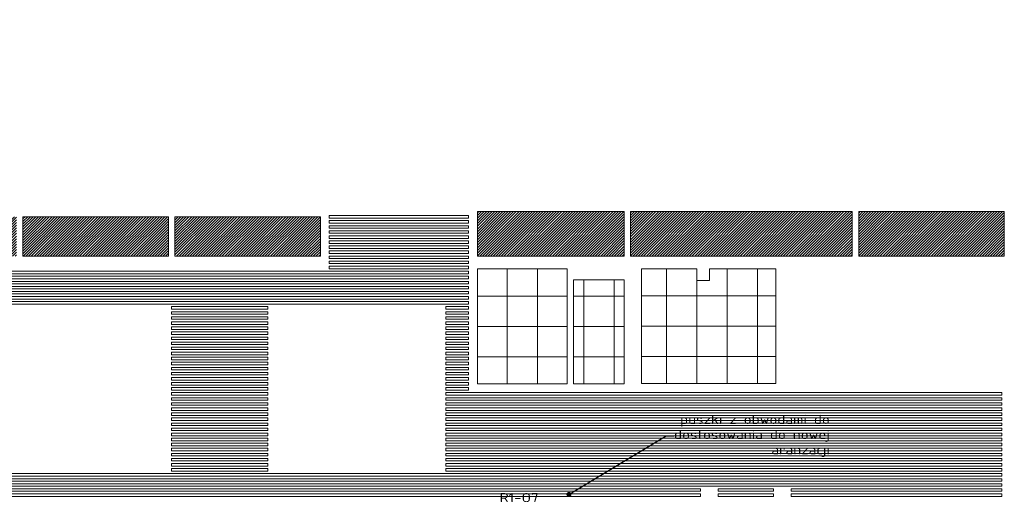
# Model space of a CAD drawing. Header units: millimetres. Extents: x 70863 to 97203, y -18528 to 3008.
# Tile 3 of 122: x 73012 to 74956, y -6370 to -5416. Entities that reach past the tile are written whole.
import ezdxf
from ezdxf import colors
from ezdxf.entities.mleader import LeaderData, LeaderLine
from ezdxf.math import Vec2, Vec3

# ---------------------------------------------------------------- set-up
doc = ezdxf.new("R2010")
doc.units = ezdxf.units.MM
doc.layers.add('el_opis', color=120, linetype='Continuous')
doc.layers.add('Ins-el-opis gniazd', color=120, linetype='Continuous')
doc.layers.add('sufity', color=253, linetype='Continuous', lineweight=5)
doc.styles.add('iso', font='isocpeur.ttf', dxfattribs={"width": 1.2})

# ---------------------------------------------------------------- blocks, each defined once
blk = doc.blocks.new('_Dot')
at = {"color": 0, "linetype": 'ByBlock', "lineweight": -2}
blk.add_line((-0.5, 0), (-1, 0), dxfattribs=at)
at = {"color": 0, "linetype": 'ByBlock', "const_width": 0.5}
blk.add_lwpolyline([(-0.25, 0, 1), (0.25, 0, 1)], format="xyb", close=True, dxfattribs=at)

msp = doc.modelspace()

# ---------------------------------------------------------------- hatches: boundary and pattern name
at = {"layer": 'sufity'}
h = msp.add_hatch(dxfattribs=at)
h.set_pattern_fill('ANSI31', color=256, scale=30, style=0)
h.set_pattern_definition([(45, (-270221.7827, 27611.1956), (-2.65165043, 2.65165043), [])])
h.paths.add_polyline_path([(71955.955, -5805.841), (71668.455, -5805.841), (71668.455, -5883.841), (71955.955, -5883.841)])
h.paths.add_polyline_path([(74205.883, -5795.841), (73915.955, -5795.841), (73915.955, -5883.841), (74205.883, -5883.841)])
h.paths.add_polyline_path([(73305.814, -5805.841), (73018.432, -5805.841), (73018.432, -5883.841), (73305.814, -5883.841)])
h.paths.add_polyline_path([(73605.837, -5805.841), (73318.455, -5805.841), (73318.455, -5883.841), (73605.837, -5883.841)])
h.paths.add_polyline_path([(72405.955, -5805.841), (71968.455, -5805.841), (71968.455, -5883.841), (72405.955, -5883.841)])
h.paths.add_polyline_path([(71656.027, -5805.841), (71217.311, -5805.841), (71217.311, -5883.841), (71656.027, -5883.841)])
h.paths.add_polyline_path([(74956.311, -5795.841), (74668.811, -5795.841), (74668.811, -5883.841), (74956.311, -5883.841)])
h.paths.add_polyline_path([(72705.883, -5805.841), (72418.501, -5805.841), (72418.501, -5883.841), (72705.883, -5883.841)])
h.paths.add_polyline_path([(70863.311, -5416.457), (70863.311, -5668.841), (71193.311, -5668.841), (71193.311, -5417.079), (71085.603, -5417.247), (71085.617, -5426.455), (71038.117, -5426.455), (71038.117, -5416.457)])
h.paths.add_polyline_path([(74655.883, -5795.841), (74218.383, -5795.841), (74218.383, -5883.841), (74655.883, -5883.841)])
h.paths.add_polyline_path([(73005.883, -5805.841), (72718.383, -5805.841), (72718.383, -5883.841), (73005.883, -5883.841)])

# ---------------------------------------------------------------- linework, layer by layer
for points in [[(73305.814, -5805.841), (73018.432, -5805.841), (73018.432, -5883.841), (73305.814, -5883.841)], [(73605.837, -5805.841), (73318.455, -5805.841), (73318.455, -5883.841), (73605.837, -5883.841)], [(74205.883, -5795.841), (73915.955, -5795.841), (73915.955, -5883.841), (74205.883, -5883.841)], [(74655.883, -5795.841), (74218.383, -5795.841), (74218.383, -5883.841), (74655.883, -5883.841)], [(74956.311, -5795.841), (74668.811, -5795.841), (74668.811, -5883.841), (74956.311, -5883.841)]]:
    msp.add_lwpolyline(points, close=True, dxfattribs=at)
at = {"layer": 'sufity', "ltscale": 0.5}
for points in [[(73623.383, -5808.612), (73898.57, -5808.612), (73898.57, -5803.612), (73623.383, -5803.612)], [(73623.383, -5818.612), (73898.57, -5818.612), (73898.57, -5813.612), (73623.383, -5813.612)], [(73623.383, -5828.612), (73898.57, -5828.612), (73898.57, -5823.612), (73623.383, -5823.612)], [(73623.383, -5838.612), (73898.57, -5838.612), (73898.57, -5833.612), (73623.383, -5833.612)], [(73623.383, -5848.612), (73898.57, -5848.612), (73898.57, -5843.612), (73623.383, -5843.612)], [(73623.383, -5858.612), (73898.57, -5858.612), (73898.57, -5853.612), (73623.383, -5853.612)], [(73623.383, -5868.612), (73898.57, -5868.612), (73898.57, -5863.612), (73623.383, -5863.612)], [(73623.383, -5878.612), (73898.57, -5878.612), (73898.57, -5873.612), (73623.383, -5873.612)], [(73623.383, -5888.612), (73898.57, -5888.612), (73898.57, -5883.612), (73623.383, -5883.612)], [(73623.383, -5898.612), (73898.57, -5898.612), (73898.57, -5893.612), (73623.383, -5893.612)], [(73623.383, -5908.612), (73898.57, -5908.612), (73898.57, -5903.612), (73623.383, -5903.612)], [(73916.07, -5908.841), (74093.383, -5908.841), (74093.383, -6135.841), (73916.07, -6135.841)], [(72423.455, -5918.612), (73898.57, -5918.612), (73898.57, -5913.612), (72423.455, -5913.612)], [(72423.455, -5928.612), (73898.57, -5928.612), (73898.57, -5923.612), (72423.455, -5923.612)], [(72423.455, -5938.612), (73898.57, -5938.612), (73898.57, -5933.612), (72423.455, -5933.612)], [(72423.455, -5948.612), (73898.57, -5948.612), (73898.57, -5943.612), (72423.455, -5943.612)], [(74105.883, -5930.841), (74205.883, -5930.841), (74205.883, -6135.854), (74105.883, -6135.854)], [(72423.455, -5958.612), (73898.57, -5958.612), (73898.57, -5953.612), (72423.455, -5953.612)], [(72423.455, -5968.612), (73898.57, -5968.612), (73898.57, -5963.612), (72423.455, -5963.612)], [(72423.455, -5978.612), (73898.57, -5978.612), (73898.57, -5973.612), (72423.455, -5973.612)], [(73311.811, -5988.612), (73502.313, -5988.612), (73502.313, -5983.612), (73311.811, -5983.612)], [(73853.578, -5988.612), (73898.57, -5988.612), (73898.57, -5983.612), (73853.578, -5983.612)], [(73311.811, -5998.612), (73502.313, -5998.612), (73502.313, -5993.612), (73311.811, -5993.612)], [(73311.811, -6008.612), (73502.313, -6008.612), (73502.313, -6003.612), (73311.811, -6003.612)], [(73853.578, -5998.612), (73898.57, -5998.612), (73898.57, -5993.612), (73853.578, -5993.612)], [(73853.578, -6008.612), (73898.57, -6008.612), (73898.57, -6003.612), (73853.578, -6003.612)], [(73311.811, -6018.612), (73502.313, -6018.612), (73502.313, -6013.612), (73311.811, -6013.612)], [(73311.811, -6028.612), (73502.313, -6028.612), (73502.313, -6023.612), (73311.811, -6023.612)], [(73853.578, -6018.612), (73898.57, -6018.612), (73898.57, -6013.612), (73853.578, -6013.612)], [(73853.578, -6028.612), (73898.57, -6028.612), (73898.57, -6023.612), (73853.578, -6023.612)], [(73311.811, -6038.612), (73502.313, -6038.612), (73502.313, -6033.612), (73311.811, -6033.612)], [(73311.811, -6048.612), (73502.313, -6048.612), (73502.313, -6043.612), (73311.811, -6043.612)], [(73853.578, -6038.612), (73898.57, -6038.612), (73898.57, -6033.612), (73853.578, -6033.612)], [(73853.578, -6048.612), (73898.57, -6048.612), (73898.57, -6043.612), (73853.578, -6043.612)], [(73311.811, -6058.612), (73502.313, -6058.612), (73502.313, -6053.612), (73311.811, -6053.612)], [(73311.811, -6068.612), (73502.313, -6068.612), (73502.313, -6063.612), (73311.811, -6063.612)], [(73853.578, -6058.612), (73898.57, -6058.612), (73898.57, -6053.612), (73853.578, -6053.612)], [(73853.578, -6068.612), (73898.57, -6068.612), (73898.57, -6063.612), (73853.578, -6063.612)], [(73311.811, -6078.612), (73502.313, -6078.612), (73502.313, -6073.612), (73311.811, -6073.612)], [(73311.811, -6088.612), (73502.313, -6088.612), (73502.313, -6083.612), (73311.811, -6083.612)], [(73853.578, -6078.612), (73898.57, -6078.612), (73898.57, -6073.612), (73853.578, -6073.612)], [(73853.578, -6088.612), (73898.57, -6088.612), (73898.57, -6083.612), (73853.578, -6083.612)], [(73311.811, -6098.612), (73502.313, -6098.612), (73502.313, -6093.612), (73311.811, -6093.612)], [(73311.811, -6108.612), (73502.313, -6108.612), (73502.313, -6103.612), (73311.811, -6103.612)], [(73853.578, -6098.612), (73898.57, -6098.612), (73898.57, -6093.612), (73853.578, -6093.612)], [(73853.578, -6108.612), (73898.57, -6108.612), (73898.57, -6103.612), (73853.578, -6103.612)], [(73311.811, -6118.612), (73502.313, -6118.612), (73502.313, -6113.612), (73311.811, -6113.612)], [(73311.811, -6128.612), (73502.313, -6128.612), (73502.313, -6123.612), (73311.811, -6123.612)], [(73853.578, -6118.612), (73898.57, -6118.612), (73898.57, -6113.612), (73853.578, -6113.612)], [(73853.578, -6128.612), (73898.57, -6128.612), (73898.57, -6123.612), (73853.578, -6123.612)], [(73311.811, -6138.612), (73502.313, -6138.612), (73502.313, -6133.612), (73311.811, -6133.612)], [(73311.811, -6148.612), (73502.313, -6148.612), (73502.313, -6143.612), (73311.811, -6143.612)], [(73853.578, -6138.612), (73898.57, -6138.612), (73898.57, -6133.612), (73853.578, -6133.612)], [(73853.578, -6148.612), (73898.57, -6148.612), (73898.57, -6143.612), (73853.578, -6143.612)], [(73311.811, -6158.612), (73502.313, -6158.612), (73502.313, -6153.612), (73311.811, -6153.612)], [(73853.578, -6158.612), (74951.311, -6158.612), (74951.311, -6153.612), (73853.578, -6153.612)], [(73311.811, -6168.612), (73502.313, -6168.612), (73502.313, -6163.612), (73311.811, -6163.612)], [(73311.811, -6178.612), (73502.313, -6178.612), (73502.313, -6173.612), (73311.811, -6173.612)], [(73853.578, -6168.612), (74951.311, -6168.612), (74951.311, -6163.612), (73853.578, -6163.612)], [(73853.578, -6178.612), (74951.311, -6178.612), (74951.311, -6173.612), (73853.578, -6173.612)], [(73311.811, -6188.612), (73502.313, -6188.612), (73502.313, -6183.612), (73311.811, -6183.612)], [(73311.811, -6198.612), (73502.313, -6198.612), (73502.313, -6193.612), (73311.811, -6193.612)], [(73853.578, -6188.612), (74951.311, -6188.612), (74951.311, -6183.612), (73853.578, -6183.612)], [(73853.578, -6198.612), (74951.311, -6198.612), (74951.311, -6193.612), (73853.578, -6193.612)], [(73311.811, -6208.612), (73502.313, -6208.612), (73502.313, -6203.612), (73311.811, -6203.612)], [(73311.811, -6218.612), (73502.313, -6218.612), (73502.313, -6213.612), (73311.811, -6213.612)], [(73853.578, -6208.612), (74951.311, -6208.612), (74951.311, -6203.612), (73853.578, -6203.612)], [(73853.578, -6218.612), (74951.311, -6218.612), (74951.311, -6213.612), (73853.578, -6213.612)], [(73311.811, -6228.612), (73502.313, -6228.612), (73502.313, -6223.612), (73311.811, -6223.612)], [(73311.811, -6238.612), (73502.313, -6238.612), (73502.313, -6233.612), (73311.811, -6233.612)], [(73853.578, -6228.612), (74951.311, -6228.612), (74951.311, -6223.612), (73853.578, -6223.612)], [(73853.578, -6238.612), (74951.311, -6238.612), (74951.311, -6233.612), (73853.578, -6233.612)], [(73311.811, -6248.612), (73502.313, -6248.612), (73502.313, -6243.612), (73311.811, -6243.612)], [(73311.811, -6258.612), (73502.313, -6258.612), (73502.313, -6253.612), (73311.811, -6253.612)], [(73853.578, -6248.612), (74951.311, -6248.612), (74951.311, -6243.612), (73853.578, -6243.612)], [(73853.578, -6258.612), (74951.311, -6258.612), (74951.311, -6253.612), (73853.578, -6253.612)], [(73311.811, -6268.612), (73502.313, -6268.612), (73502.313, -6263.612), (73311.811, -6263.612)], [(73311.811, -6278.612), (73502.313, -6278.612), (73502.313, -6273.612), (73311.811, -6273.612)], [(73853.578, -6268.612), (74951.311, -6268.612), (74951.311, -6263.612), (73853.578, -6263.612)], [(73853.578, -6278.612), (74951.311, -6278.612), (74951.311, -6273.612), (73853.578, -6273.612)], [(73311.811, -6288.612), (73502.313, -6288.612), (73502.313, -6283.612), (73311.811, -6283.612)], [(73311.811, -6298.612), (73502.313, -6298.612), (73502.313, -6293.612), (73311.811, -6293.612)], [(73853.578, -6288.612), (74951.311, -6288.612), (74951.311, -6283.612), (73853.578, -6283.612)], [(73853.578, -6298.612), (74951.311, -6298.612), (74951.311, -6293.612), (73853.578, -6293.612)], [(71402.294, -6318.612), (74951.311, -6318.612), (74951.311, -6313.612), (71402.294, -6313.612)], [(73311.811, -6308.612), (73502.313, -6308.612), (73502.313, -6303.612), (73311.811, -6303.612)], [(73853.578, -6308.612), (74951.311, -6308.612), (74951.311, -6303.612), (73853.578, -6303.612)], [(71402.294, -6328.612), (74951.311, -6328.612), (74951.311, -6323.612), (71402.294, -6323.612)], [(71402.294, -6338.612), (74951.311, -6338.612), (74951.311, -6333.612), (71402.294, -6333.612)], [(71402.294, -6348.612), (74356.236, -6348.612), (74356.236, -6343.612), (71402.294, -6343.612)], [(71402.294, -6358.612), (74356.236, -6358.612), (74356.236, -6353.612), (71402.294, -6353.612)], [(74391.236, -6343.612), (74500.236, -6343.612), (74500.236, -6348.612), (74391.236, -6348.612)], [(74391.236, -6353.612), (74500.236, -6353.612), (74500.236, -6358.612), (74391.236, -6358.612)], [(74535.236, -6343.612), (74951.311, -6343.612), (74951.311, -6348.612), (74535.236, -6348.612)], [(74535.236, -6353.612), (74951.311, -6353.612), (74951.311, -6358.612), (74535.236, -6358.612)]]:
    msp.add_lwpolyline(points, close=True, dxfattribs=at)
for points in [[(73974.727, -5908.841), (73974.727, -5962.941), (73916.07, -5962.941)], [(74034.727, -5908.841), (74034.727, -5962.941), (73974.727, -5962.941), (73974.727, -5908.841)], [(74093.383, -5962.941), (74034.727, -5962.941), (74034.727, -5908.841)], [(74239.883, -5908.841), (74349.236, -5908.841), (74349.236, -5931.841), (74374.236, -5931.841), (74374.236, -5908.841), (74505.396, -5908.841), (74505.396, -6135.529), (74239.883, -6135.817), (74239.883, -5908.841)], [(74289.236, -5908.841), (74289.236, -5962.059), (74239.883, -5962.059)], [(74349.236, -5908.841), (74349.236, -5962.059), (74289.236, -5962.059), (74289.236, -5908.841)], [(74409.236, -5908.841), (74409.236, -5962.059), (74349.236, -5962.059), (74349.236, -5908.841)], [(74469.236, -5908.841), (74469.236, -5962.059), (74409.236, -5962.059), (74409.236, -5908.841)], [(74505.396, -5962.059), (74469.236, -5962.059), (74469.236, -5908.841)], [(74125.883, -5930.841), (74125.883, -5962.941), (74105.883, -5962.941)], [(74185.883, -5930.841), (74185.883, -5962.941), (74125.883, -5962.941), (74125.883, -5930.841)], [(74205.883, -5962.941), (74185.883, -5962.941), (74185.883, -5930.841)], [(73974.727, -5962.941), (73974.727, -6022.941), (73916.07, -6022.941)], [(73916.07, -5962.941), (73974.727, -5962.941)], [(74034.727, -5962.941), (74034.727, -6022.941), (73974.727, -6022.941), (73974.727, -5962.941), (74034.727, -5962.941)], [(74093.383, -6022.941), (74034.727, -6022.941), (74034.727, -5962.941), (74093.383, -5962.941)], [(74125.883, -5962.941), (74125.883, -6022.941), (74105.883, -6022.941)], [(74105.883, -5962.941), (74125.883, -5962.941)], [(74185.883, -5962.941), (74185.883, -6022.941), (74125.883, -6022.941), (74125.883, -5962.941), (74185.883, -5962.941)], [(74205.883, -6022.941), (74185.883, -6022.941), (74185.883, -5962.941), (74205.883, -5962.941)], [(74289.236, -5962.059), (74289.236, -6022.059), (74239.883, -6022.059)], [(74289.236, -5962.059), (74289.236, -5962.059)], [(74349.236, -5962.059), (74349.236, -6022.059), (74289.236, -6022.059), (74289.236, -5962.059), (74349.236, -5962.059)], [(74409.236, -5962.059), (74409.236, -6022.059), (74349.236, -6022.059), (74349.236, -5962.059), (74409.236, -5962.059)], [(74469.236, -5962.059), (74469.236, -6022.059), (74409.236, -6022.059), (74409.236, -5962.059), (74469.236, -5962.059)], [(74505.396, -6022.059), (74469.236, -6022.059), (74469.236, -5962.059), (74505.396, -5962.059)], [(73974.727, -6022.941), (73974.727, -6082.941), (73916.07, -6082.941)], [(73916.07, -6022.941), (73974.727, -6022.941)], [(74034.727, -6022.941), (74034.727, -6082.941), (73974.727, -6082.941), (73974.727, -6022.941), (74034.727, -6022.941)], [(74093.383, -6082.941), (74034.727, -6082.941), (74034.727, -6022.941), (74093.383, -6022.941)], [(74125.883, -6022.941), (74125.883, -6082.941), (74105.883, -6082.941)], [(74105.883, -6022.941), (74125.883, -6022.941)], [(74185.883, -6022.941), (74185.883, -6082.941), (74125.883, -6082.941), (74125.883, -6022.941), (74185.883, -6022.941)], [(74205.883, -6082.941), (74185.883, -6082.941), (74185.883, -6022.941), (74205.883, -6022.941)], [(74289.236, -6022.059), (74289.236, -6082.059), (74239.883, -6082.059)], [(74239.883, -6022.059), (74289.236, -6022.059)], [(74349.236, -6022.059), (74349.236, -6082.059), (74289.236, -6082.059), (74289.236, -6022.059), (74349.236, -6022.059)], [(74409.236, -6022.059), (74409.236, -6082.059), (74349.236, -6082.059), (74349.236, -6022.059), (74409.236, -6022.059)], [(74469.236, -6022.059), (74469.236, -6082.059), (74409.236, -6082.059), (74409.236, -6022.059), (74469.236, -6022.059)], [(74505.396, -6082.059), (74469.236, -6082.059), (74469.236, -6022.059), (74505.396, -6022.059)], [(73916.07, -6082.941), (73974.727, -6082.941)], [(73974.727, -6082.941), (73974.727, -6135.841)], [(73974.727, -6135.841), (73974.727, -6082.941), (74034.727, -6082.941)], [(74034.727, -6082.941), (74034.727, -6135.841)], [(74034.727, -6135.841), (74034.727, -6082.941), (74093.383, -6082.941)], [(74105.883, -6082.941), (74125.883, -6082.941)], [(74125.883, -6082.941), (74125.883, -6135.841)], [(74125.883, -6135.841), (74125.883, -6082.941), (74185.883, -6082.941)], [(74185.883, -6082.941), (74185.883, -6135.841)], [(74185.883, -6135.841), (74185.883, -6082.941), (74205.883, -6082.941)], [(74239.883, -6082.059), (74289.236, -6082.059)], [(74289.236, -6082.059), (74289.236, -6135.765)], [(74289.236, -6135.765), (74289.236, -6082.059), (74349.236, -6082.059)], [(74349.236, -6082.059), (74349.236, -6135.7)], [(74349.236, -6135.7), (74349.236, -6082.059), (74409.236, -6082.059)], [(74409.236, -6082.059), (74409.236, -6135.635)], [(74409.236, -6135.635), (74409.236, -6082.059), (74469.236, -6082.059)], [(74469.236, -6082.059), (74469.236, -6135.571)], [(74469.236, -6135.571), (74469.236, -6082.059), (74505.396, -6082.059)]]:
    msp.add_lwpolyline(points, dxfattribs=at)

# ---------------------------------------------------------------- texts
at = {"layer": 'Ins-el-opis gniazd', "insert": (74036.834, -6361.017, 0), "char_height": 18, "attachment_point": 6, "style": 'iso'}
msp.add_mtext_dynamic_manual_height_columns('R1-O7', width=134.15986, gutter_width=12.5, heights=[0], dxfattribs=at)

# ---------------------------------------------------------------- leaders
at = {"layer": 'el_opis'}
ml = msp.add_multileader_mtext('Standard', dxfattribs=at)
ml.set_content('puszki z obwodami do\\Pdostosowania do nowej aranżacji', color=256, style='iso')
ml.set_leader_properties()
ml.set_arrow_properties(name='DOT')
ml.build(insert=Vec2(0, 0))
ml.multileader.update_dxf_attribs({"text_left_attachment_type": 2, "text_right_attachment_type": 2, "dogleg_length": 15, "arrow_head_size": 10})
ctx = ml.context
ctx.base_point, ctx.char_height, ctx.arrow_head_size, ctx.landing_gap_size, ctx.plane_origin, ctx.plane_x_axis, ctx.plane_y_axis = Vec3(74303.726, -6239.142), 18, 10, 10, Vec3(74097.107, -6213.743), Vec3(1, -0.00000005), Vec3(0.00000005, 1)
ctx.left_attachment, ctx.right_attachment, ctx.text_align_type = 2, 2, 2
notes = []
notes.append((ctx, [(1, (1, 1, 0), (74288.726, -6239.142), (1, -0.00000005), 15, [(0, [(74096.625, -6354.768)], 0, [])])]))
ctx.mtext.insert, ctx.mtext.text_direction, ctx.mtext.rotation, ctx.mtext.width, ctx.mtext.defined_height, ctx.mtext.alignment, ctx.mtext.flow_direction = Vec3(74611.806, -6197.442), Vec3(1, -0.00000005), 6.28318526, 368.02321, 13.447, 3, 5
for ctx, leaders in notes:
    for number, flags, end, landing, length, lines in leaders:
        leader = LeaderData()
        leader.index, (leader.has_last_leader_line, leader.has_dogleg_vector, leader.attachment_direction) = number, flags
        leader.last_leader_point, leader.dogleg_vector, leader.dogleg_length = Vec3(end), Vec3(landing), length
        for number, points, colour, breaks in lines:
            line = LeaderLine()
            line.index, line.vertices, line.color, line.breaks = number, Vec3.list(points), colors.encode_raw_color(colour), breaks
            leader.lines.append(line)
        ctx.leaders.append(leader)

doc.saveas('drawing.dxf')
